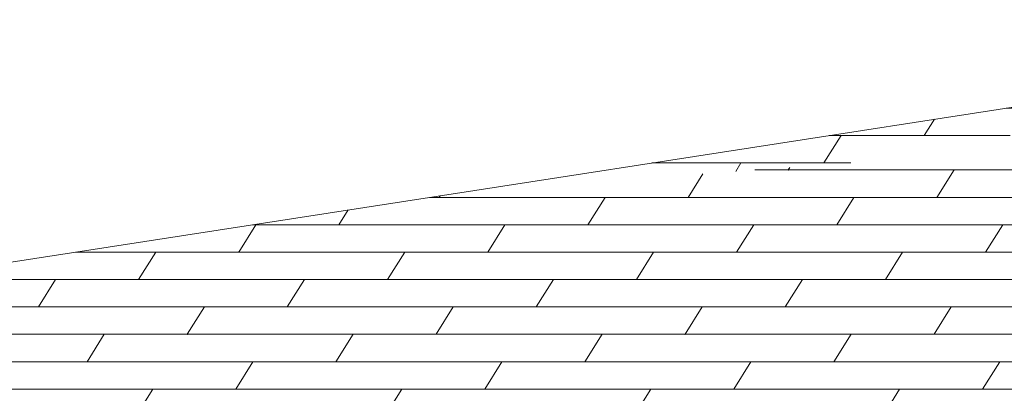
# Model space of a CAD drawing. Header units: millimetres. Extents: x -65 to 293624, y -1905 to 31061.
# Tile 117 of 256: x 55013 to 57331, y 22150 to 23030. Entities that reach past the tile are written whole.
import ezdxf

# ---------------------------------------------------------------- set-up
doc = ezdxf.new("R2010")
doc.units = ezdxf.units.MM
doc.header["$MEASUREMENT"] = 0
doc.layers.add('1263 Katusekate - plekk.AR', color=7, linetype='Continuous')

# ---------------------------------------------------------------- blocks, each defined once
blk = doc.blocks.new('*X248', base_point=(-38239, 12361.4))
at = {"layer": '1263 Katusekate - plekk.AR', "color": 7, "linetype": 'Continuous', "lineweight": 13}
for p, q in [((58681.1, 23029.7), (58671.9, 23015.1)), ((58586.4, 23015.1), (58671.9, 23015.1)), ((58586.4, 23015.1), (58671.9, 23015.1)), ((58671.9, 23015.1), (58692.6, 23015.1)), ((58671.9, 23015.1), (58692.6, 23015.1)), ((58464.7, 22996.3), (58436, 22950.6)), ((58169.5, 22950.6), (58501.2, 22950.6)), ((58240.6, 22950.6), (58212.7, 22906)), ((58084.2, 22886.1), (57752.5, 22886.1)), ((57752.5, 22886.1), (58084.2, 22886.1)), ((58004.8, 22886.1), (57996.3, 22872.5)), ((57335.5, 22821.6), (57378.2, 22821.6)), ((57335.5, 22821.6), (57378.2, 22821.6)), ((57382.8, 22828.9), (57378.2, 22821.6)), ((57378.2, 22821.6), (57667.2, 22821.6)), ((57378.2, 22821.6), (57667.2, 22821.6)), ((57166.4, 22795.4), (57142.4, 22757.1)), ((56947, 22757.1), (56906.5, 22692.6)), ((56918.5, 22757.1), (57337.7, 22757.1)), ((57337.7, 22757.1), (57345, 22757.1)), ((56906.5, 22692.6), (56501.5, 22692.6)), ((56501.5, 22692.6), (56970.1, 22692.6)), ((56711.1, 22692.6), (56698.7, 22672.8)), ((56970.1, 22692.6), (56906.5, 22692.6))]:
    blk.add_line(p, q, dxfattribs=at)
for p in [(58671.9, 23015.1), (58671.9, 23015.1), (58671.9, 23015.1), (58671.9, 23015.1), (57378.2, 22821.6), (57378.2, 22821.6), (57378.2, 22821.6), (57378.2, 22821.6)]:
    blk.add_point(p, dxfattribs=at)
blk = doc.blocks.new('Section Element_242_2', base_point=(-38239, 12361.4))
at = {"layer": '1263 Katusekate - plekk.AR', "color": 7, "linetype": 'Continuous', "lineweight": 13}
blk.add_line((58681.8, 23029.8), (56084.5, 22628.1), dxfattribs=at)
at = {"layer": '1263 Katusekate - plekk.AR', "lineweight": 0}
blk.add_blockref('*X248', (-38239, 12361.4), dxfattribs=at)
blk = doc.blocks.new('*X332', base_point=(-38239, 12361.4))
at = {"layer": '1263 Katusekate - plekk.AR', "color": 7, "linetype": 'Continuous', "lineweight": 13}
for p, q in [((56744.1, 22676.1), (56822.3, 22676.1)), ((56744.1, 22676.1), (56822.3, 22676.1)), ((56826, 22682.1), (56822.3, 22676.1)), ((56822.3, 22676.1), (57603.8, 22676.1)), ((56822.3, 22676.1), (57994.5, 22676.1)), ((57213, 22676.1), (57172.6, 22611.6)), ((56621.3, 22667.2), (56586.4, 22611.6)), ((55978.1, 22611.6), (56781.8, 22611.6)), ((56002.7, 22615.4), (56000.3, 22611.6)), ((56391, 22611.6), (56350.6, 22547.1)), ((56781.8, 22611.6), (57954.1, 22611.6)), ((56977.2, 22611.6), (56936.7, 22547.1)), ((55786.3, 22581.9), (55764.4, 22547.1)), ((55569.1, 22547.1), (55528.6, 22482.6)), ((55569.1, 22547.1), (55561.1, 22547.1)), ((55561.1, 22547.1), (55569.1, 22547.1)), ((56350.6, 22547.1), (55569.1, 22547.1)), ((55569.1, 22547.1), (55764.4, 22547.1)), ((55764.4, 22547.1), (56546, 22547.1)), ((56155.2, 22547.1), (56114.7, 22482.6)), ((56741.3, 22547.1), (56350.6, 22547.1)), ((56546, 22547.1), (56741.3, 22547.1)), ((56741.3, 22547.1), (56700.9, 22482.6)), ((57522.8, 22547.1), (56741.3, 22547.1)), ((56741.3, 22547.1), (56936.7, 22547.1)), ((56936.7, 22547.1), (57718.2, 22547.1)), ((57327.5, 22547.1), (57287, 22482.6)), ((55144.2, 22482.6), (55528.6, 22482.6)), ((55144.2, 22482.6), (55528.6, 22482.6)), ((55333.2, 22482.6), (55292.8, 22418.1)), ((55528.6, 22482.6), (56310.1, 22482.6)), ((55528.6, 22482.6), (56700.9, 22482.6)), ((55919.4, 22482.6), (55878.9, 22418.1)), ((56310.1, 22482.6), (56700.9, 22482.6)), ((56505.5, 22482.6), (56465, 22418.1)), ((56700.9, 22482.6), (57482.4, 22482.6)), ((56700.9, 22482.6), (57873.1, 22482.6)), ((57091.6, 22482.6), (57051.2, 22418.1)), ((54727.2, 22418.1), (55488.1, 22418.1)), ((55097.4, 22418.1), (55056.9, 22353.6)), ((55488.1, 22418.1), (56660.4, 22418.1)), ((55683.5, 22418.1), (55643, 22353.6)), ((56269.6, 22418.1), (56229.2, 22353.6)), ((56660.4, 22418.1), (57832.7, 22418.1)), ((56855.8, 22418.1), (56815.3, 22353.6)), ((55056.9, 22353.6), (54310.2, 22353.6)), ((54470.8, 22353.6), (55252.3, 22353.6)), ((55447.7, 22353.6), (55056.9, 22353.6)), ((55252.3, 22353.6), (55447.7, 22353.6)), ((55447.7, 22353.6), (55407.2, 22289.1)), ((56229.2, 22353.6), (55447.7, 22353.6)), ((55447.7, 22353.6), (55643, 22353.6)), ((55643, 22353.6), (56424.6, 22353.6)), ((56033.8, 22353.6), (55993.3, 22289.1)), ((56619.9, 22353.6), (56229.2, 22353.6)), ((56424.6, 22353.6), (56619.9, 22353.6)), ((56619.9, 22353.6), (56579.5, 22289.1)), ((57401.4, 22353.6), (56619.9, 22353.6)), ((56619.9, 22353.6), (56815.3, 22353.6)), ((56815.3, 22353.6), (57596.8, 22353.6)), ((57206.1, 22353.6), (57165.6, 22289.1)), ((54234.9, 22289.1), (55016.4, 22289.1)), ((54234.9, 22289.1), (55407.2, 22289.1)), ((55016.4, 22289.1), (55407.2, 22289.1)), ((55211.8, 22289.1), (55171.4, 22224.6)), ((55407.2, 22289.1), (56188.7, 22289.1)), ((55407.2, 22289.1), (56579.5, 22289.1)), ((55798, 22289.1), (55757.5, 22224.6)), ((56188.7, 22289.1), (56579.5, 22289.1)), ((56384.1, 22289.1), (56343.6, 22224.6)), ((56579.5, 22289.1), (57361, 22289.1)), ((56579.5, 22289.1), (57751.7, 22289.1)), ((56970.2, 22289.1), (56929.7, 22224.6)), ((54194.5, 22224.6), (55366.7, 22224.6)), ((55366.7, 22224.6), (56539, 22224.6)), ((55562.1, 22224.6), (55521.6, 22160.1)), ((56148.2, 22224.6), (56107.8, 22160.1)), ((56539, 22224.6), (57711.3, 22224.6)), ((56734.4, 22224.6), (56693.9, 22160.1)), ((57320.5, 22224.6), (57280, 22160.1)), ((54349.4, 22160.1), (55130.9, 22160.1)), ((55326.3, 22160.1), (54935.5, 22160.1)), ((55130.9, 22160.1), (55326.3, 22160.1)), ((55326.3, 22160.1), (55285.8, 22095.6)), ((56107.8, 22160.1), (55326.3, 22160.1)), ((55326.3, 22160.1), (55521.6, 22160.1)), ((55521.6, 22160.1), (56303.1, 22160.1)), ((55912.4, 22160.1), (55871.9, 22095.6)), ((56498.5, 22160.1), (56107.8, 22160.1)), ((56303.1, 22160.1), (56498.5, 22160.1)), ((56498.5, 22160.1), (56458.1, 22095.6)), ((57280, 22160.1), (56498.5, 22160.1)), ((56498.5, 22160.1), (56693.9, 22160.1)), ((56693.9, 22160.1), (57475.4, 22160.1)), ((57084.7, 22160.1), (57044.2, 22095.6)), ((57670.8, 22160.1), (57280, 22160.1))]:
    blk.add_line(p, q, dxfattribs=at)
for p in [(56822.3, 22676.1), (56822.3, 22676.1), (56822.3, 22676.1), (56822.3, 22676.1), (55528.6, 22482.6), (55528.6, 22482.6), (55528.6, 22482.6), (55528.6, 22482.6), (56700.9, 22482.6), (56700.9, 22482.6), (56700.9, 22482.6), (56700.9, 22482.6), (55407.2, 22289.1), (55407.2, 22289.1), (55407.2, 22289.1), (55407.2, 22289.1), (56579.5, 22289.1), (56579.5, 22289.1), (56579.5, 22289.1), (56579.5, 22289.1)]:
    blk.add_point(p, dxfattribs=at)
blk = doc.blocks.new('Section Element_274_2', base_point=(-38239, 12361.4))
at = {"layer": '1263 Katusekate - plekk.AR', "color": 7, "linetype": 'Continuous', "lineweight": 13}
blk.add_line((56084.5, 22628.1), (50910.9, 21827.8), dxfattribs=at)
at = {"layer": '1263 Katusekate - plekk.AR', "lineweight": 0}
blk.add_blockref('*X332', (-38239, 12361.4), dxfattribs=at)

msp = doc.modelspace()

# ---------------------------------------------------------------- block references
at = {"layer": '1263 Katusekate - plekk.AR', "lineweight": 0}
for name in ['Section Element_242_2', 'Section Element_274_2']:
    msp.add_blockref(name, (-38239, 12361.4), dxfattribs=at)

doc.saveas('drawing.dxf')
